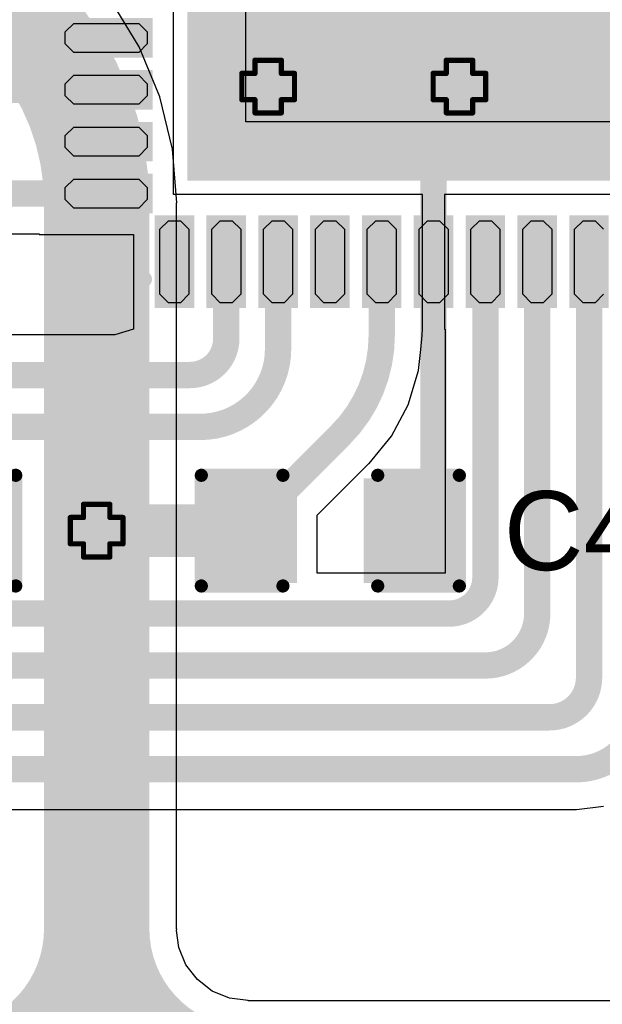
# Model space of a CAD drawing. Header units: inches. Extents: x -0.1 to 10.2, y 0 to 6.5.
# Tile 58 of 95: x 2.195 to 2.416, y 3.238 to 3.611. Entities that reach past the tile are written whole.
import ezdxf

# ---------------------------------------------------------------- set-up
doc = ezdxf.new("R2010")
doc.units = ezdxf.units.IN
doc.header["$MEASUREMENT"] = 0
for name, color, linetype in [('Bottom Layer', 5, 'Continuous'), ('Drill Drawing', 1, 'Continuous'), ('Top Layer', 1, 'Continuous'), ('Top Overlay', 2, 'Continuous'), ('Top Paste', 8, 'Continuous'), ('Top Solder', 216, 'Continuous'), ('Via Holes', 16, 'Continuous')]:
    doc.layers.add(name, color=color, linetype=linetype)
doc.styles.add('Arial', font='txt', dxfattribs={"height": 0.2})

# ---------------------------------------------------------------- blocks, each defined once
blk = doc.blocks.new('48_QFN__7_7__17')
at = {"layer": 'Top Layer'}
for points in [[(-0.10138, 0.10138), (0.10138, 0.10138), (0.10138, -0.10138), (-0.10138, -0.10138)], [(-0.14971, -0.0437), (-0.11859, -0.0437), (-0.11859, -0.05472), (-0.14971, -0.05472)], [(-0.14971, -0.06339), (-0.11859, -0.06339), (-0.11859, -0.07441), (-0.14971, -0.07441)], [(-0.14971, -0.08307), (-0.11859, -0.08307), (-0.11859, -0.09409), (-0.14971, -0.09409)], [(-0.14971, -0.10276), (-0.11859, -0.10276), (-0.11859, -0.11378), (-0.14971, -0.11378)], [(-0.11378, -0.11859), (-0.10276, -0.11859), (-0.10276, -0.14971), (-0.11378, -0.14971)], [(-0.09409, -0.11859), (-0.08307, -0.11859), (-0.08307, -0.14971), (-0.09409, -0.14971)], [(-0.07441, -0.11859), (-0.06339, -0.11859), (-0.06339, -0.14971), (-0.07441, -0.14971)], [(-0.05472, -0.11859), (-0.0437, -0.11859), (-0.0437, -0.14971), (-0.05472, -0.14971)], [(-0.03504, -0.11859), (-0.02402, -0.11859), (-0.02402, -0.14971), (-0.03504, -0.14971)], [(-0.01535, -0.11859), (-0.00433, -0.11859), (-0.00433, -0.14971), (-0.01535, -0.14971)], [(0.00433, -0.11859), (0.01535, -0.11859), (0.01535, -0.14971), (0.00433, -0.14971)], [(0.02402, -0.11859), (0.03504, -0.11859), (0.03504, -0.14971), (0.02402, -0.14971)], [(0.0437, -0.11859), (0.05472, -0.11859), (0.05472, -0.14971), (0.0437, -0.14971)]]:
    blk.add_hatch(color=1, dxfattribs=at).paths.add_polyline_path(points)
at = {"layer": 'Top Solder'}
for points in [[(-0.10338, 0.10338), (0.10338, 0.10338), (0.10338, -0.10338), (-0.10338, -0.10338)], [(-0.15171, -0.0417), (-0.11659, -0.0417), (-0.11659, -0.05672), (-0.15171, -0.05672)], [(-0.15171, -0.06139), (-0.11659, -0.06139), (-0.11659, -0.07641), (-0.15171, -0.07641)], [(-0.15171, -0.08107), (-0.11659, -0.08107), (-0.11659, -0.09609), (-0.15171, -0.09609)], [(-0.15171, -0.10076), (-0.11659, -0.10076), (-0.11659, -0.11578), (-0.15171, -0.11578)], [(-0.11578, -0.11659), (-0.10076, -0.11659), (-0.10076, -0.15171), (-0.11578, -0.15171)], [(-0.09609, -0.11659), (-0.08107, -0.11659), (-0.08107, -0.15171), (-0.09609, -0.15171)], [(-0.07641, -0.11659), (-0.06139, -0.11659), (-0.06139, -0.15171), (-0.07641, -0.15171)], [(-0.05672, -0.11659), (-0.0417, -0.11659), (-0.0417, -0.15171), (-0.05672, -0.15171)], [(-0.03704, -0.11659), (-0.02202, -0.11659), (-0.02202, -0.15171), (-0.03704, -0.15171)], [(-0.01735, -0.11659), (-0.00233, -0.11659), (-0.00233, -0.15171), (-0.01735, -0.15171)], [(0.00233, -0.11659), (0.01735, -0.11659), (0.01735, -0.15171), (0.00233, -0.15171)], [(0.02202, -0.11659), (0.03704, -0.11659), (0.03704, -0.15171), (0.02202, -0.15171)], [(0.0417, -0.11659), (0.05672, -0.11659), (0.05672, -0.15171), (0.0417, -0.15171)]]:
    blk.add_hatch(color=216, dxfattribs=at).paths.add_polyline_path(points)
at = {"layer": 'Top Overlay', "const_width": 0.006}
for points in [[(-0.1408, -0.1408), (-0.1408, -0.11978)], [(-0.1408, -0.1408), (-0.11978, -0.1408)]]:
    blk.add_lwpolyline(points, dxfattribs=at)
at = {"layer": 'Top Overlay', "const_width": 0.003}
for points in [[(-0.1423, -0.11978, 1), (-0.1393, -0.11978, 1)], [(-0.1423, -0.1408, 1), (-0.1393, -0.1408, 1)], [(-0.1423, -0.1408, 1), (-0.1393, -0.1408, 1)], [(-0.12128, -0.1408, 1), (-0.11828, -0.1408, 1)]]:
    blk.add_lwpolyline(points, format="xyb", close=True, dxfattribs=at)
at = {"layer": 'Top Paste'}
for p, q in [((-0.0811, -0.0811), (-0.0811, 0.0811)), ((-0.14971, -0.04693), (-0.14648, -0.0437)), ((-0.14648, -0.0437), (-0.14419, -0.0437)), ((-0.14419, -0.0437), (-0.14419, -0.0437)), ((-0.14419, -0.0437), (-0.12411, -0.0437)), ((-0.12411, -0.0437), (-0.12182, -0.0437)), ((-0.12182, -0.0437), (-0.11859, -0.04693)), ((-0.14971, -0.05149), (-0.14971, -0.04693)), ((-0.11859, -0.04693), (-0.11859, -0.05149)), ((-0.14648, -0.05472), (-0.14971, -0.05149)), ((-0.11859, -0.05149), (-0.12182, -0.05472)), ((-0.14419, -0.05472), (-0.14648, -0.05472)), ((-0.12411, -0.05472), (-0.14419, -0.05472)), ((-0.12182, -0.05472), (-0.12411, -0.05472)), ((-0.12411, -0.05472), (-0.12411, -0.05472)), ((-0.14971, -0.06662), (-0.14648, -0.06339)), ((-0.14648, -0.06339), (-0.14419, -0.06339)), ((-0.14419, -0.06339), (-0.14419, -0.06339)), ((-0.14419, -0.06339), (-0.12411, -0.06339)), ((-0.12411, -0.06339), (-0.12182, -0.06339)), ((-0.12182, -0.06339), (-0.11859, -0.06662)), ((-0.14971, -0.07118), (-0.14971, -0.06662)), ((-0.11859, -0.06662), (-0.11859, -0.07118)), ((-0.14648, -0.07441), (-0.14971, -0.07118)), ((-0.14419, -0.07441), (-0.14648, -0.07441)), ((-0.12411, -0.07441), (-0.14419, -0.07441)), ((-0.12182, -0.07441), (-0.12411, -0.07441)), ((-0.12411, -0.07441), (-0.12411, -0.07441)), ((-0.11859, -0.07118), (-0.12182, -0.07441)), ((0.0811, -0.0811), (-0.0811, -0.0811)), ((-0.14971, -0.0863), (-0.14648, -0.08307)), ((-0.14648, -0.08307), (-0.14419, -0.08307)), ((-0.14419, -0.08307), (-0.14419, -0.08307)), ((-0.14419, -0.08307), (-0.12411, -0.08307)), ((-0.12411, -0.08307), (-0.12182, -0.08307)), ((-0.12182, -0.08307), (-0.11859, -0.0863)), ((-0.14971, -0.09086), (-0.14971, -0.0863)), ((-0.11859, -0.0863), (-0.11859, -0.09086)), ((-0.14648, -0.09409), (-0.14971, -0.09086)), ((-0.11859, -0.09086), (-0.12182, -0.09409)), ((-0.14419, -0.09409), (-0.14648, -0.09409)), ((-0.12411, -0.09409), (-0.14419, -0.09409)), ((-0.12182, -0.09409), (-0.12411, -0.09409)), ((-0.12411, -0.09409), (-0.12411, -0.09409)), ((-0.14971, -0.10599), (-0.14648, -0.10276)), ((-0.14648, -0.10276), (-0.14419, -0.10276)), ((-0.14419, -0.10276), (-0.14419, -0.10276)), ((-0.14419, -0.10276), (-0.12411, -0.10276)), ((-0.12411, -0.10276), (-0.12182, -0.10276)), ((-0.12182, -0.10276), (-0.11859, -0.10599)), ((-0.14971, -0.11055), (-0.14971, -0.10599)), ((-0.11859, -0.10599), (-0.11859, -0.11055)), ((-0.14648, -0.11378), (-0.14971, -0.11055)), ((-0.11859, -0.11055), (-0.12182, -0.11378)), ((-0.14419, -0.11378), (-0.14648, -0.11378)), ((-0.12411, -0.11378), (-0.14419, -0.11378)), ((-0.12182, -0.11378), (-0.12411, -0.11378)), ((-0.12411, -0.11378), (-0.12411, -0.11378)), ((-0.11378, -0.12182), (-0.11055, -0.11859)), ((-0.11055, -0.11859), (-0.10599, -0.11859)), ((-0.10599, -0.11859), (-0.10276, -0.12182)), ((-0.09409, -0.12182), (-0.09086, -0.11859)), ((-0.09086, -0.11859), (-0.0863, -0.11859)), ((-0.0863, -0.11859), (-0.08307, -0.12182)), ((-0.07441, -0.12182), (-0.07118, -0.11859)), ((-0.07118, -0.11859), (-0.06662, -0.11859)), ((-0.06662, -0.11859), (-0.06339, -0.12182)), ((-0.05472, -0.12182), (-0.05149, -0.11859)), ((-0.05149, -0.11859), (-0.04693, -0.11859)), ((-0.04693, -0.11859), (-0.0437, -0.12182)), ((-0.03504, -0.12182), (-0.03181, -0.11859)), ((-0.03181, -0.11859), (-0.02725, -0.11859)), ((-0.02725, -0.11859), (-0.02402, -0.12182)), ((-0.01535, -0.12182), (-0.01212, -0.11859)), ((-0.01212, -0.11859), (-0.00756, -0.11859)), ((-0.00756, -0.11859), (-0.00433, -0.12182)), ((0.00433, -0.12182), (0.00756, -0.11859)), ((0.00756, -0.11859), (0.01212, -0.11859)), ((0.01212, -0.11859), (0.01535, -0.12182)), ((0.02402, -0.12182), (0.02725, -0.11859)), ((0.02725, -0.11859), (0.03181, -0.11859)), ((0.03181, -0.11859), (0.03504, -0.12182)), ((0.0437, -0.12182), (0.04693, -0.11859)), ((0.04693, -0.11859), (0.05149, -0.11859)), ((0.05149, -0.11859), (0.05472, -0.12182)), ((-0.11378, -0.12411), (-0.11378, -0.12182)), ((-0.10276, -0.12182), (-0.10276, -0.12411)), ((-0.09409, -0.12411), (-0.09409, -0.12182)), ((-0.08307, -0.12182), (-0.08307, -0.12411)), ((-0.07441, -0.12411), (-0.07441, -0.12182)), ((-0.06339, -0.12182), (-0.06339, -0.12411)), ((-0.05472, -0.12411), (-0.05472, -0.12182)), ((-0.0437, -0.12182), (-0.0437, -0.12411)), ((-0.03504, -0.12411), (-0.03504, -0.12182)), ((-0.02402, -0.12182), (-0.02402, -0.12411)), ((-0.01535, -0.12411), (-0.01535, -0.12182)), ((-0.00433, -0.12182), (-0.00433, -0.12411)), ((0.00433, -0.12411), (0.00433, -0.12182)), ((0.01535, -0.12182), (0.01535, -0.12411)), ((0.02402, -0.12411), (0.02402, -0.12182)), ((0.03504, -0.12182), (0.03504, -0.12411)), ((0.0437, -0.12411), (0.0437, -0.12182)), ((-0.11378, -0.14419), (-0.11378, -0.12411)), ((-0.10276, -0.12411), (-0.10276, -0.12411)), ((-0.10276, -0.12411), (-0.10276, -0.14419)), ((-0.09409, -0.14419), (-0.09409, -0.12411)), ((-0.08307, -0.12411), (-0.08307, -0.12411)), ((-0.08307, -0.12411), (-0.08307, -0.14419)), ((-0.07441, -0.14419), (-0.07441, -0.12411)), ((-0.06339, -0.12411), (-0.06339, -0.12411)), ((-0.06339, -0.12411), (-0.06339, -0.14419)), ((-0.05472, -0.14419), (-0.05472, -0.12411)), ((-0.0437, -0.12411), (-0.0437, -0.12411)), ((-0.0437, -0.12411), (-0.0437, -0.14419)), ((-0.03504, -0.14419), (-0.03504, -0.12411)), ((-0.02402, -0.12411), (-0.02402, -0.12411)), ((-0.02402, -0.12411), (-0.02402, -0.14419)), ((-0.01535, -0.14419), (-0.01535, -0.12411)), ((-0.00433, -0.12411), (-0.00433, -0.12411)), ((-0.00433, -0.12411), (-0.00433, -0.14419)), ((0.00433, -0.14419), (0.00433, -0.12411)), ((0.01535, -0.12411), (0.01535, -0.12411)), ((0.01535, -0.12411), (0.01535, -0.14419)), ((0.02402, -0.14419), (0.02402, -0.12411)), ((0.03504, -0.12411), (0.03504, -0.12411)), ((0.03504, -0.12411), (0.03504, -0.14419)), ((0.0437, -0.14419), (0.0437, -0.12411)), ((-0.11378, -0.14648), (-0.11378, -0.14419)), ((-0.11378, -0.14419), (-0.11378, -0.14419)), ((-0.10276, -0.14419), (-0.10276, -0.14648)), ((-0.09409, -0.14648), (-0.09409, -0.14419)), ((-0.09409, -0.14419), (-0.09409, -0.14419)), ((-0.08307, -0.14419), (-0.08307, -0.14648)), ((-0.07441, -0.14648), (-0.07441, -0.14419)), ((-0.07441, -0.14419), (-0.07441, -0.14419)), ((-0.06339, -0.14419), (-0.06339, -0.14648)), ((-0.05472, -0.14648), (-0.05472, -0.14419)), ((-0.05472, -0.14419), (-0.05472, -0.14419)), ((-0.0437, -0.14419), (-0.0437, -0.14648)), ((-0.03504, -0.14648), (-0.03504, -0.14419)), ((-0.03504, -0.14419), (-0.03504, -0.14419)), ((-0.02402, -0.14419), (-0.02402, -0.14648)), ((-0.01535, -0.14648), (-0.01535, -0.14419)), ((-0.01535, -0.14419), (-0.01535, -0.14419)), ((-0.00433, -0.14419), (-0.00433, -0.14648)), ((0.00433, -0.14648), (0.00433, -0.14419)), ((0.00433, -0.14419), (0.00433, -0.14419)), ((0.01535, -0.14419), (0.01535, -0.14648)), ((0.02402, -0.14648), (0.02402, -0.14419)), ((0.02402, -0.14419), (0.02402, -0.14419)), ((0.03504, -0.14419), (0.03504, -0.14648)), ((0.0437, -0.14648), (0.0437, -0.14419)), ((0.0437, -0.14419), (0.0437, -0.14419)), ((-0.11055, -0.14971), (-0.11378, -0.14648)), ((-0.10276, -0.14648), (-0.10599, -0.14971)), ((-0.09086, -0.14971), (-0.09409, -0.14648)), ((-0.08307, -0.14648), (-0.0863, -0.14971)), ((-0.07118, -0.14971), (-0.07441, -0.14648)), ((-0.06339, -0.14648), (-0.06662, -0.14971)), ((-0.05149, -0.14971), (-0.05472, -0.14648)), ((-0.0437, -0.14648), (-0.04693, -0.14971)), ((-0.03181, -0.14971), (-0.03504, -0.14648)), ((-0.02402, -0.14648), (-0.02725, -0.14971)), ((-0.01212, -0.14971), (-0.01535, -0.14648)), ((-0.00433, -0.14648), (-0.00756, -0.14971)), ((0.00756, -0.14971), (0.00433, -0.14648)), ((0.01535, -0.14648), (0.01212, -0.14971)), ((0.02725, -0.14971), (0.02402, -0.14648)), ((0.03504, -0.14648), (0.03181, -0.14971)), ((0.04693, -0.14971), (0.0437, -0.14648)), ((0.05472, -0.14648), (0.05149, -0.14971)), ((-0.10599, -0.14971), (-0.11055, -0.14971)), ((-0.0863, -0.14971), (-0.09086, -0.14971)), ((-0.06662, -0.14971), (-0.07118, -0.14971)), ((-0.04693, -0.14971), (-0.05149, -0.14971)), ((-0.02725, -0.14971), (-0.03181, -0.14971)), ((-0.00756, -0.14971), (-0.01212, -0.14971)), ((0.01212, -0.14971), (0.00756, -0.14971)), ((0.03181, -0.14971), (0.02725, -0.14971)), ((0.05149, -0.14971), (0.04693, -0.14971))]:
    blk.add_line(p, q, dxfattribs=at)
blk = doc.blocks.new('R___0603_45')
at = {"layer": 'Top Layer'}
for points in [[(-0.015, 0.0175), (-0.015, -0.0175), (-0.045, -0.0175), (-0.045, 0.0175)], [(0.045, 0.0175), (0.045, -0.0175), (0.015, -0.0175), (0.015, 0.0175)]]:
    blk.add_hatch(color=1, dxfattribs=at).paths.add_polyline_path(points)
at = {"layer": 'Top Paste'}
for points in [[(-0.015, 0.0175), (-0.015, -0.0175), (-0.045, -0.0175), (-0.045, 0.0175)], [(0.045, 0.0175), (0.045, -0.0175), (0.015, -0.0175), (0.015, 0.0175)]]:
    blk.add_hatch(color=8, dxfattribs=at).paths.add_polyline_path(points)
at = {"layer": 'Top Solder'}
for points in [[(-0.011, 0.0215), (-0.011, -0.0215), (-0.049, -0.0215), (-0.049, 0.0215)], [(0.049, 0.0215), (0.049, -0.0215), (0.011, -0.0215), (0.011, 0.0215)]]:
    blk.add_hatch(color=216, dxfattribs=at).paths.add_polyline_path(points)
at = {"layer": 'Top Overlay', "const_width": 0.005}
for points in [[(-0.048, 0.021), (-0.048, -0.021)], [(0.048, 0.021), (-0.048, 0.021)], [(0.048, 0.021), (0.048, -0.021)], [(0.048, -0.021), (-0.048, -0.021)]]:
    blk.add_lwpolyline(points, dxfattribs=at)
at = {"layer": 'Top Overlay', "const_width": 0.0025}
for points in [[(-0.04925, 0.021, 1), (-0.04675, 0.021, 1)], [(-0.04925, 0.021, 1), (-0.04675, 0.021, 1)], [(0.04675, 0.021, 1), (0.04925, 0.021, 1)], [(0.04675, 0.021, 1), (0.04925, 0.021, 1)], [(-0.04925, -0.021, 1), (-0.04675, -0.021, 1)], [(-0.04925, -0.021, 1), (-0.04675, -0.021, 1)], [(0.04675, -0.021, 1), (0.04925, -0.021, 1)], [(0.04675, -0.021, 1), (0.04925, -0.021, 1)]]:
    blk.add_lwpolyline(points, format="xyb", close=True, dxfattribs=at)
blk = doc.blocks.new('C___0603_96')
at = {"layer": 'Top Layer'}
for points in [[(-0.015, 0.0175), (-0.015, -0.0175), (-0.045, -0.0175), (-0.045, 0.0175)], [(0.045, 0.0175), (0.045, -0.0175), (0.015, -0.0175), (0.015, 0.0175)]]:
    blk.add_hatch(color=1, dxfattribs=at).paths.add_polyline_path(points)
at = {"layer": 'Top Paste'}
for points in [[(-0.015, 0.0175), (-0.015, -0.0175), (-0.045, -0.0175), (-0.045, 0.0175)], [(0.045, 0.0175), (0.045, -0.0175), (0.015, -0.0175), (0.015, 0.0175)]]:
    blk.add_hatch(color=8, dxfattribs=at).paths.add_polyline_path(points)
at = {"layer": 'Top Solder'}
for points in [[(-0.01264, 0.01986), (-0.01264, -0.01986), (-0.04736, -0.01986), (-0.04736, 0.01986)], [(0.04736, 0.01986), (0.04736, -0.01986), (0.01264, -0.01986), (0.01264, 0.01986)]]:
    blk.add_hatch(color=216, dxfattribs=at).paths.add_polyline_path(points)
at = {"layer": 'Top Overlay', "const_width": 0.005}
for points in [[(-0.049, 0.021), (-0.049, -0.021)], [(-0.018, 0.021), (-0.049, 0.021)], [(0.049, 0.021), (0.018, 0.021)], [(0.049, 0.021), (0.049, -0.021)], [(-0.018, -0.021), (-0.049, -0.021)], [(0.049, -0.021), (0.018, -0.021)]]:
    blk.add_lwpolyline(points, dxfattribs=at)
at = {"layer": 'Top Overlay', "const_width": 0.0025}
for points in [[(-0.05025, 0.021, 1), (-0.04775, 0.021, 1)], [(-0.05025, 0.021, 1), (-0.04775, 0.021, 1)], [(-0.01925, 0.021, 1), (-0.01675, 0.021, 1)], [(0.01675, 0.021, 1), (0.01925, 0.021, 1)], [(0.04775, 0.021, 1), (0.05025, 0.021, 1)], [(0.04775, 0.021, 1), (0.05025, 0.021, 1)], [(-0.05025, -0.021, 1), (-0.04775, -0.021, 1)], [(-0.05025, -0.021, 1), (-0.04775, -0.021, 1)], [(-0.01925, -0.021, 1), (-0.01675, -0.021, 1)], [(0.01675, -0.021, 1), (0.01925, -0.021, 1)], [(0.04775, -0.021, 1), (0.05025, -0.021, 1)], [(0.04775, -0.021, 1), (0.05025, -0.021, 1)]]:
    blk.add_lwpolyline(points, format="xyb", close=True, dxfattribs=at)

msp = doc.modelspace()

# ---------------------------------------------------------------- hatches: boundary and pattern name
at = {"layer": 'Bottom Layer'}
h = msp.add_hatch(color=5, dxfattribs=at)
edge = h.paths.add_edge_path()
edge.add_arc((2.28953, 3.58587), 0.01181, 0, 360)
h = msp.add_hatch(color=5, dxfattribs=at)
edge = h.paths.add_edge_path()
edge.add_arc((2.3622, 3.58587), 0.01181, 0, 360)
h = msp.add_hatch(color=5, dxfattribs=at)
edge = h.paths.add_edge_path()
edge.add_arc((2.22441, 3.41732), 0.01181, 0, 360)
at = {"layer": 'Top Layer'}
h = msp.add_hatch(color=1, dxfattribs=at)
edge = h.paths.add_edge_path()
edge.add_arc((2.28953, 3.58587), 0.01181, 0, 360)
h = msp.add_hatch(color=1, dxfattribs=at)
edge = h.paths.add_edge_path()
edge.add_arc((2.3622, 3.58587), 0.01181, 0, 360)
h = msp.add_hatch(color=1, dxfattribs=at)
edge = h.paths.add_edge_path()
edge.add_arc((2.22441, 3.41732), 0.01181, 0, 360)
at = {"layer": 'Via Holes'}
h = msp.add_hatch(color=7, dxfattribs=at)
edge = h.paths.add_edge_path()
edge.add_arc((2.28953, 3.58587), 0.00591, 0, 360)
h = msp.add_hatch(color=7, dxfattribs=at)
edge = h.paths.add_edge_path()
edge.add_arc((2.3622, 3.58587), 0.00591, 0, 360)
h = msp.add_hatch(color=7, dxfattribs=at)
edge = h.paths.add_edge_path()
edge.add_arc((2.22441, 3.41732), 0.00591, 0, 360)

# ---------------------------------------------------------------- linework, layer by layer
at = {"layer": 'Bottom Layer'}
for p, q in [((2.2406, 3.60093), (2.22991, 3.61838)), ((2.24843, 3.58203), (2.2406, 3.60093)), ((2.25321, 3.56213), (2.24843, 3.58203)), ((2.25481, 3.54173), (2.25321, 3.56213)), ((2.25467, 3.41732), (2.25467, 3.54173)), ((2.25467, 3.54173), (2.25481, 3.54173)), ((2.25467, 3.26622), (2.25467, 3.41732)), ((2.25483, 3.26622), (2.25467, 3.26622)), ((2.25477, 3.26554), (2.25483, 3.26622)), ((2.25561, 3.25916), (2.25477, 3.26554)), ((2.25833, 3.25257), (2.25561, 3.25916)), ((2.26267, 3.24692), (2.25833, 3.25257)), ((2.26832, 3.24258), (2.26267, 3.24692)), ((2.2749, 3.23986), (2.26832, 3.24258)), ((2.28197, 3.23893), (2.2749, 3.23986)), ((2.28197, 3.23892), (2.28197, 3.23893)), ((2.86145, 3.23892), (2.28197, 3.23892))]:
    msp.add_line(p, q, dxfattribs=at)
at = {"layer": 'Bottom Layer', "const_width": 0.04}
for points in [[(2.12441, 3.64173, -0.414214), (2.22441, 3.54173)], [(2.22441, 3.26622, -0.414214), (2.16685, 3.20866)], [(2.28197, 3.20866, -0.414214), (2.22441, 3.26622)]]:
    msp.add_lwpolyline(points, format="xyb", dxfattribs=at)
for points in [[(2.22441, 3.41732), (2.22441, 3.54173)], [(2.22441, 3.26622), (2.22441, 3.41732)]]:
    msp.add_lwpolyline(points, dxfattribs=at)
at = {"layer": 'Bottom Layer', "const_width": 0.02}
for points in [[(2.21441, 3.54173, 1), (2.23441, 3.54173, 1)], [(2.21441, 3.54173, 1), (2.23441, 3.54173, 1)], [(2.21441, 3.41732, 1), (2.23441, 3.41732, 1)], [(2.21441, 3.41732, 1), (2.23441, 3.41732, 1)], [(2.21441, 3.26622, 1), (2.23441, 3.26622, 1)], [(2.21441, 3.26622, 1), (2.23441, 3.26622, 1)], [(2.21441, 3.26622, 1), (2.23441, 3.26622, 1)]]:
    msp.add_lwpolyline(points, format="xyb", close=True, dxfattribs=at)
at = {"layer": 'Drill Drawing', "const_width": 0.002}
for points in [[(2.28453, 3.59087), (2.28453, 3.59587)], [(2.28453, 3.59587), (2.29453, 3.59587)], [(2.29453, 3.59087), (2.29453, 3.59587)], [(2.3572, 3.59087), (2.3572, 3.59587)], [(2.3572, 3.59587), (2.3672, 3.59587)], [(2.3672, 3.59087), (2.3672, 3.59587)], [(2.27953, 3.58087), (2.27953, 3.59087)], [(2.27953, 3.59087), (2.28453, 3.59087)], [(2.29453, 3.59087), (2.29953, 3.59087)], [(2.29953, 3.58087), (2.29953, 3.59087)], [(2.3522, 3.58087), (2.3522, 3.59087)], [(2.3522, 3.59087), (2.3572, 3.59087)], [(2.3672, 3.59087), (2.3722, 3.59087)], [(2.3722, 3.58087), (2.3722, 3.59087)], [(2.27953, 3.58087), (2.28453, 3.58087)], [(2.28453, 3.57587), (2.28453, 3.58087)], [(2.29453, 3.58087), (2.29953, 3.58087)], [(2.29453, 3.57587), (2.29453, 3.58087)], [(2.3522, 3.58087), (2.3572, 3.58087)], [(2.3572, 3.57587), (2.3572, 3.58087)], [(2.3672, 3.58087), (2.3722, 3.58087)], [(2.3672, 3.57587), (2.3672, 3.58087)], [(2.28453, 3.57587), (2.29453, 3.57587)], [(2.3572, 3.57587), (2.3672, 3.57587)], [(2.21941, 3.42232), (2.21941, 3.42732)], [(2.21941, 3.42732), (2.22941, 3.42732)], [(2.22941, 3.42232), (2.22941, 3.42732)], [(2.21441, 3.41232), (2.21441, 3.42232)], [(2.21441, 3.42232), (2.21941, 3.42232)], [(2.22941, 3.42232), (2.23441, 3.42232)], [(2.23441, 3.41232), (2.23441, 3.42232)], [(2.21441, 3.41232), (2.21941, 3.41232)], [(2.21941, 3.40732), (2.21941, 3.41232)], [(2.22941, 3.41232), (2.23441, 3.41232)], [(2.22941, 3.40732), (2.22941, 3.41232)], [(2.21941, 3.40732), (2.22941, 3.40732)]]:
    msp.add_lwpolyline(points, dxfattribs=at)
at = {"layer": 'Drill Drawing', "const_width": 0.001}
for points in [[(2.28403, 3.59587, 1), (2.28503, 3.59587, 1)], [(2.28403, 3.59587, 1), (2.28503, 3.59587, 1)], [(2.29403, 3.59587, 1), (2.29503, 3.59587, 1)], [(2.29403, 3.59587, 1), (2.29503, 3.59587, 1)], [(2.3567, 3.59587, 1), (2.3577, 3.59587, 1)], [(2.3567, 3.59587, 1), (2.3577, 3.59587, 1)], [(2.3667, 3.59587, 1), (2.3677, 3.59587, 1)], [(2.3667, 3.59587, 1), (2.3677, 3.59587, 1)], [(2.27903, 3.59087, 1), (2.28003, 3.59087, 1)], [(2.27903, 3.59087, 1), (2.28003, 3.59087, 1)], [(2.28403, 3.59087, 1), (2.28503, 3.59087, 1)], [(2.28403, 3.59087, 1), (2.28503, 3.59087, 1)], [(2.29403, 3.59087, 1), (2.29503, 3.59087, 1)], [(2.29403, 3.59087, 1), (2.29503, 3.59087, 1)], [(2.29903, 3.59087, 1), (2.30003, 3.59087, 1)], [(2.29903, 3.59087, 1), (2.30003, 3.59087, 1)], [(2.3517, 3.59087, 1), (2.3527, 3.59087, 1)], [(2.3517, 3.59087, 1), (2.3527, 3.59087, 1)], [(2.3567, 3.59087, 1), (2.3577, 3.59087, 1)], [(2.3567, 3.59087, 1), (2.3577, 3.59087, 1)], [(2.3667, 3.59087, 1), (2.3677, 3.59087, 1)], [(2.3667, 3.59087, 1), (2.3677, 3.59087, 1)], [(2.3717, 3.59087, 1), (2.3727, 3.59087, 1)], [(2.3717, 3.59087, 1), (2.3727, 3.59087, 1)], [(2.27903, 3.58087, 1), (2.28003, 3.58087, 1)], [(2.27903, 3.58087, 1), (2.28003, 3.58087, 1)], [(2.28403, 3.58087, 1), (2.28503, 3.58087, 1)], [(2.28403, 3.58087, 1), (2.28503, 3.58087, 1)], [(2.29403, 3.58087, 1), (2.29503, 3.58087, 1)], [(2.29403, 3.58087, 1), (2.29503, 3.58087, 1)], [(2.29903, 3.58087, 1), (2.30003, 3.58087, 1)], [(2.29903, 3.58087, 1), (2.30003, 3.58087, 1)], [(2.3517, 3.58087, 1), (2.3527, 3.58087, 1)], [(2.3517, 3.58087, 1), (2.3527, 3.58087, 1)], [(2.3567, 3.58087, 1), (2.3577, 3.58087, 1)], [(2.3567, 3.58087, 1), (2.3577, 3.58087, 1)], [(2.3667, 3.58087, 1), (2.3677, 3.58087, 1)], [(2.3667, 3.58087, 1), (2.3677, 3.58087, 1)], [(2.3717, 3.58087, 1), (2.3727, 3.58087, 1)], [(2.3717, 3.58087, 1), (2.3727, 3.58087, 1)], [(2.28403, 3.57587, 1), (2.28503, 3.57587, 1)], [(2.28403, 3.57587, 1), (2.28503, 3.57587, 1)], [(2.29403, 3.57587, 1), (2.29503, 3.57587, 1)], [(2.29403, 3.57587, 1), (2.29503, 3.57587, 1)], [(2.3567, 3.57587, 1), (2.3577, 3.57587, 1)], [(2.3567, 3.57587, 1), (2.3577, 3.57587, 1)], [(2.3667, 3.57587, 1), (2.3677, 3.57587, 1)], [(2.3667, 3.57587, 1), (2.3677, 3.57587, 1)], [(2.21891, 3.42732, 1), (2.21991, 3.42732, 1)], [(2.21891, 3.42732, 1), (2.21991, 3.42732, 1)], [(2.22891, 3.42732, 1), (2.22991, 3.42732, 1)], [(2.22891, 3.42732, 1), (2.22991, 3.42732, 1)], [(2.21391, 3.42232, 1), (2.21491, 3.42232, 1)], [(2.21391, 3.42232, 1), (2.21491, 3.42232, 1)], [(2.21891, 3.42232, 1), (2.21991, 3.42232, 1)], [(2.21891, 3.42232, 1), (2.21991, 3.42232, 1)], [(2.22891, 3.42232, 1), (2.22991, 3.42232, 1)], [(2.22891, 3.42232, 1), (2.22991, 3.42232, 1)], [(2.23391, 3.42232, 1), (2.23491, 3.42232, 1)], [(2.23391, 3.42232, 1), (2.23491, 3.42232, 1)], [(2.21391, 3.41232, 1), (2.21491, 3.41232, 1)], [(2.21391, 3.41232, 1), (2.21491, 3.41232, 1)], [(2.21891, 3.41232, 1), (2.21991, 3.41232, 1)], [(2.21891, 3.41232, 1), (2.21991, 3.41232, 1)], [(2.22891, 3.41232, 1), (2.22991, 3.41232, 1)], [(2.22891, 3.41232, 1), (2.22991, 3.41232, 1)], [(2.23391, 3.41232, 1), (2.23491, 3.41232, 1)], [(2.23391, 3.41232, 1), (2.23491, 3.41232, 1)], [(2.21891, 3.40732, 1), (2.21991, 3.40732, 1)], [(2.21891, 3.40732, 1), (2.21991, 3.40732, 1)], [(2.22891, 3.40732, 1), (2.22991, 3.40732, 1)], [(2.22891, 3.40732, 1), (2.22991, 3.40732, 1)]]:
    msp.add_lwpolyline(points, format="xyb", close=True, dxfattribs=at)
at = {"layer": 'Top Layer'}
for p, q in [((2.25361, 3.58882), (2.25361, 3.62819)), ((2.25361, 3.54495), (2.25361, 3.58882)), ((2.34819, 3.54495), (2.25361, 3.54495)), ((2.34819, 3.49943), (2.34819, 3.54495)), ((2.4708, 3.54495), (2.35653, 3.54495)), ((2.35653, 3.54495), (2.35653, 3.49384)), ((1.67766, 3.52998), (2.2025, 3.52998)), ((2.2025, 3.52998), (2.2025, 3.52976)), ((2.2025, 3.52976), (2.23842, 3.52976)), ((2.23842, 3.52976), (2.23842, 3.49384)), ((2.34819, 3.49384), (2.34819, 3.49943)), ((2.23132, 3.49167), (1.77146, 3.49167)), ((2.23842, 3.49384), (2.23132, 3.49167)), ((2.34748, 3.48613), (2.34801, 3.4915)), ((2.34801, 3.4915), (2.34819, 3.49384)), ((2.34801, 3.4915), (2.34801, 3.4915)), ((2.34819, 3.49384), (2.34819, 3.49384)), ((2.35653, 3.49384), (2.35675, 3.49384)), ((2.35675, 3.49384), (2.35675, 3.40112)), ((2.34668, 3.47806), (2.34748, 3.48613)), ((2.34276, 3.46513), (2.34668, 3.47806)), ((2.3364, 3.45321), (2.34276, 3.46513)), ((2.32784, 3.44279), (2.3364, 3.45321)), ((2.30815, 3.42315), (2.3278, 3.4428)), ((2.3278, 3.4428), (2.32783, 3.44277)), ((2.32783, 3.44277), (2.32784, 3.44279)), ((2.30815, 3.40112), (2.30815, 3.42315)), ((2.35675, 3.40112), (2.30815, 3.40112)), ((1.99088, 3.31148), (2.40664, 3.31148)), ((2.40664, 3.31143), (2.41694, 3.31279)), ((2.40664, 3.31148), (2.40664, 3.31143))]:
    msp.add_line(p, q, dxfattribs=at)
for points, const_width in [([(2.35236, 3.51939), (2.35236, 3.6437)], 0.01), ([(1.57502, 3.60433), (2.22697, 3.60433)], 0.01), ([(1.65592, 3.58465), (2.22697, 3.58465)], 0.01), ([(1.67766, 3.54528), (2.22697, 3.54528)], 0.01), ([(2.27362, 3.49016), (2.27362, 3.51831)], 0.01), ([(2.29331, 3.48622), (2.29331, 3.51831)], 0.01), ([(2.33268, 3.4915), (2.33268, 3.51831)], 0.01), ([(2.35236, 3.42654), (2.35236, 3.51831)], 0.01), ([(2.37205, 3.39961), (2.37205, 3.51831)], 0.01), ([(2.39173, 3.38583), (2.39173, 3.51831)], 0.01), ([(2.41142, 3.3615), (2.41142, 3.51831)], 0.01), ([(1.75591, 3.47638), (2.25984, 3.47638)], 0.01), ([(2.18898, 3.45669), (2.26378, 3.45669)], 0.01), ([(2.29319, 3.42982), (2.31698, 3.45361)], 0.01), ([(2.28315, 3.41982), (2.29315, 3.42982)], 0.01), ([(2.29315, 3.42982), (2.29319, 3.42982)], 0.01), ([(2.22441, 3.41732), (2.28315, 3.41732)], 0.02), ([(2.28315, 3.41732), (2.28315, 3.41982)], 0.01), ([(2.33315, 3.41732), (2.34315, 3.41732)], 0.01), ([(1.83761, 3.38583), (2.35827, 3.38583)], 0.01), ([(1.89088, 3.36614), (2.37205, 3.36614)], 0.01), ([(1.93525, 3.34646), (2.39638, 3.34646)], 0.01), ([(1.99088, 3.32677), (2.40664, 3.32677)], 0.01)]:
    msp.add_lwpolyline(points, dxfattribs=dict(at, const_width=const_width))
for points, const_width in [([(2.22447, 3.60433, 1), (2.22947, 3.60433, 1)], 0.005), ([(2.22447, 3.58465, 1), (2.22947, 3.58465, 1)], 0.005), ([(2.22447, 3.54528, 1), (2.22947, 3.54528, 1)], 0.005), ([(2.34986, 3.51939, 1), (2.35486, 3.51939, 1)], 0.005), ([(2.27112, 3.51831, 1), (2.27612, 3.51831, 1)], 0.005), ([(2.29081, 3.51831, 1), (2.29581, 3.51831, 1)], 0.005), ([(2.33018, 3.51831, 1), (2.33518, 3.51831, 1)], 0.005), ([(2.34986, 3.51831, 1), (2.35486, 3.51831, 1)], 0.005), ([(2.36955, 3.51831, 1), (2.37455, 3.51831, 1)], 0.005), ([(2.38923, 3.51831, 1), (2.39423, 3.51831, 1)], 0.005), ([(2.40892, 3.51831, 1), (2.41392, 3.51831, 1)], 0.005), ([(2.27112, 3.49016, 1), (2.27612, 3.49016, 1)], 0.005), ([(2.27112, 3.49016, 1), (2.27612, 3.49016, 1)], 0.005), ([(2.33018, 3.4915, 1), (2.33518, 3.4915, 1)], 0.005), ([(2.33018, 3.4915, 1), (2.33518, 3.4915, 1)], 0.005), ([(2.29081, 3.48622, 1), (2.29581, 3.48622, 1)], 0.005), ([(2.29081, 3.48622, 1), (2.29581, 3.48622, 1)], 0.005), ([(2.25734, 3.47638, 1), (2.26234, 3.47638, 1)], 0.005), ([(2.25734, 3.47638, 1), (2.26234, 3.47638, 1)], 0.005), ([(2.26128, 3.45669, 1), (2.26628, 3.45669, 1)], 0.005), ([(2.26128, 3.45669, 1), (2.26628, 3.45669, 1)], 0.005), ([(2.31448, 3.45361, 1), (2.31948, 3.45361, 1)], 0.005), ([(2.31448, 3.45361, 1), (2.31948, 3.45361, 1)], 0.005), ([(2.3145, 3.45363, 1), (2.3195, 3.45363, 1)], 0.005), ([(2.3145, 3.45363, 1), (2.3195, 3.45363, 1)], 0.005), ([(2.29065, 3.42982, 1), (2.29565, 3.42982, 1)], 0.005), ([(2.29065, 3.42982, 1), (2.29565, 3.42982, 1)], 0.005), ([(2.29069, 3.42982, 1), (2.29569, 3.42982, 1)], 0.005), ([(2.29069, 3.42982, 1), (2.29569, 3.42982, 1)], 0.005), ([(2.34986, 3.42654, 1), (2.35486, 3.42654, 1)], 0.005), ([(2.34986, 3.42654, 1), (2.35486, 3.42654, 1)], 0.005), ([(2.21941, 3.41732, 1), (2.22941, 3.41732, 1)], 0.01), ([(2.27815, 3.41732, 1), (2.28815, 3.41732, 1)], 0.01), ([(2.28065, 3.41982, 1), (2.28565, 3.41982, 1)], 0.005), ([(2.28065, 3.41982, 1), (2.28565, 3.41982, 1)], 0.005), ([(2.28065, 3.41732, 1), (2.28565, 3.41732, 1)], 0.005), ([(2.33065, 3.41732, 1), (2.33565, 3.41732, 1)], 0.005), ([(2.34065, 3.41732, 1), (2.34565, 3.41732, 1)], 0.005), ([(2.34065, 3.41732, 1), (2.34565, 3.41732, 1)], 0.005), ([(2.36955, 3.39961, 1), (2.37455, 3.39961, 1)], 0.005), ([(2.36955, 3.39961, 1), (2.37455, 3.39961, 1)], 0.005), ([(2.35577, 3.38583, 1), (2.36077, 3.38583, 1)], 0.005), ([(2.35577, 3.38583, 1), (2.36077, 3.38583, 1)], 0.005), ([(2.38923, 3.38583, 1), (2.39423, 3.38583, 1)], 0.005), ([(2.38923, 3.38583, 1), (2.39423, 3.38583, 1)], 0.005), ([(2.36955, 3.36614, 1), (2.37455, 3.36614, 1)], 0.005), ([(2.36955, 3.36614, 1), (2.37455, 3.36614, 1)], 0.005), ([(2.40892, 3.3615, 1), (2.41392, 3.3615, 1)], 0.005), ([(2.40892, 3.3615, 1), (2.41392, 3.3615, 1)], 0.005), ([(2.39388, 3.34646, 1), (2.39888, 3.34646, 1)], 0.005), ([(2.39388, 3.34646, 1), (2.39888, 3.34646, 1)], 0.005), ([(2.40414, 3.32677, 1), (2.40914, 3.32677, 1)], 0.005), ([(2.40414, 3.32677, 1), (2.40914, 3.32677, 1)], 0.005)]:
    msp.add_lwpolyline(points, format="xyb", close=True, dxfattribs=dict(at, const_width=const_width))
at = {"layer": 'Top Layer', "const_width": 0.01}
for points in [[(2.27362, 3.49016, -0.414214), (2.25984, 3.47638)], [(2.33268, 3.4915, -0.1988), (2.317, 3.45363)], [(2.29331, 3.48622, -0.414214), (2.26378, 3.45669)], [(2.317, 3.45363, -0.000108), (2.31698, 3.45361)], [(2.35236, 3.42654, -0.414214), (2.34315, 3.41732)], [(2.37205, 3.39961, -0.414214), (2.35827, 3.38583)], [(2.39173, 3.38583, -0.414214), (2.37205, 3.36614)], [(2.41142, 3.3615, -0.414214), (2.39638, 3.34646)], [(2.4311, 3.35124, -0.414214), (2.40664, 3.32677)]]:
    msp.add_lwpolyline(points, format="xyb", dxfattribs=at)

# ---------------------------------------------------------------- block references
msp.add_blockref('48_QFN__7_7__17', (2.3622, 3.65354))
at = {"rotation": 180}
for name, p in [('R___0603_45', (2.14567, 3.41732)), ('C___0603_96', (2.31315, 3.41732))]:
    msp.add_blockref(name, p, dxfattribs=at)

# ---------------------------------------------------------------- texts
at = {"layer": 'Top Overlay', "style": 'Arial'}
msp.add_text('C4', height=0.03, dxfattribs=at).set_placement((2.37903, 3.40233))

doc.saveas('drawing.dxf')
